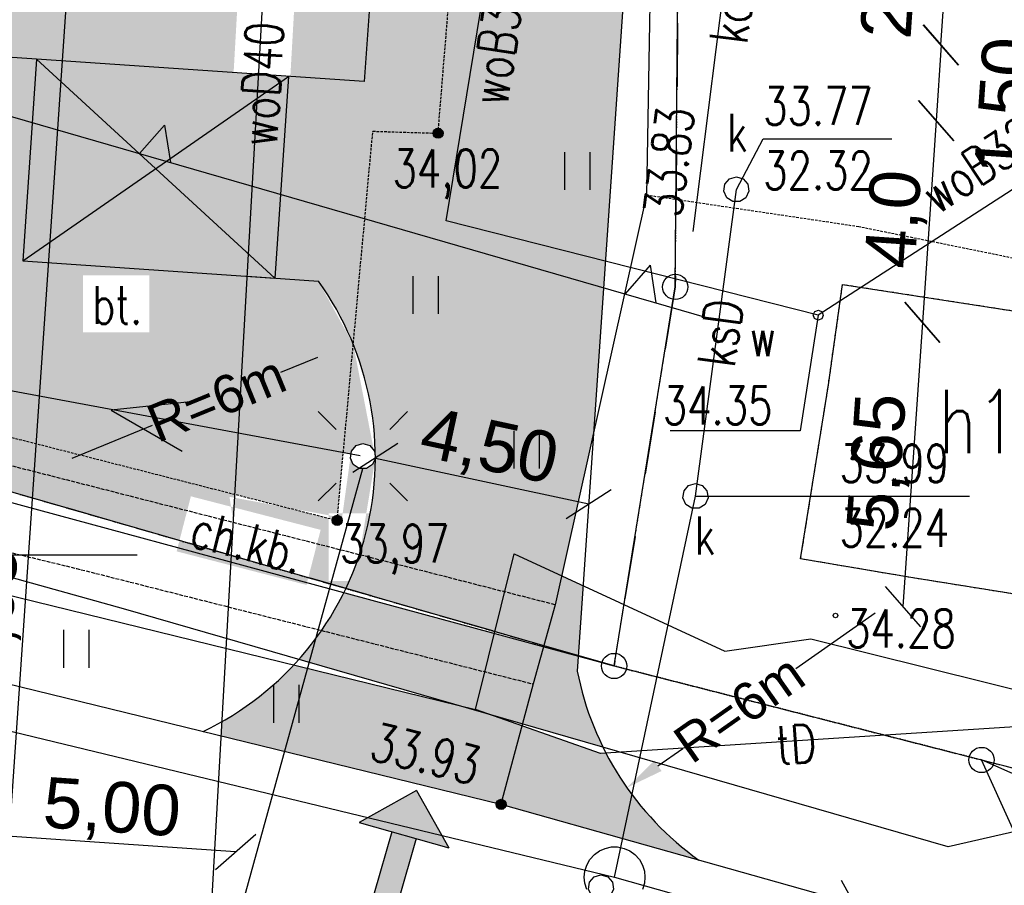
# Model space of a CAD drawing. Header units: millimetres. Extents: x 6197 to 108098, y 4257 to 29730.
# Tile 106 of 148: x 27859 to 28249, y 26818 to 27161. Entities that reach past the tile are written whole.
import ezdxf
from ezdxf.enums import TextEntityAlignment as Align

# ---------------------------------------------------------------- set-up
doc = ezdxf.new("R2010")
doc.units = ezdxf.units.MM
for name, pattern in [('2', [1, 0.5, -0.5]), ('423', [2, 1.5, -0.5]), ('424', [1.5, 1, -0.5]), ('901', [0])]:
    doc.linetypes.add(name, pattern=pattern)
for name, color, linetype in [('202-punkt_graniczny', 7, 'Continuous'), ('218-kontur_uzytku_gruntowego', 7, 'Continuous'), ('219-dzialka_ewidencyjna', 7, 'Continuous'), ('312-budynek_ewidencyjny', 7, 'Continuous'), ('312-oznaczenie_budynku_ewidency', 7, 'Continuous'), ('chodnik', 7, 'Continuous'), ('chodnik-Atr17', 7, 'Continuous'), ('inne', 7, 'Continuous'), ('komora_podziemna', 7, 'Continuous'), ('kraweznik', 7, 'Continuous'), ('latarnia', 7, 'Continuous'), ('obszar_utwardzony', 7, 'Continuous'), ('obszar_utwardzony-Atr17', 7, 'Continuous'), ('ogrodzenie_trwale', 7, 'Continuous'), ('opisy', 7, 'Continuous'), ('pikieta_sztuczna', 7, 'Continuous'), ('pikieta_sztuczna-Atr2', 7, 'Continuous'), ('przewod_elektroenergetyczny_nis', 7, 'Continuous'), ('przewod_elektroenergetyczny_pod', 7, 'Continuous'), ('przewod_kanalizacyjny', 7, 'Continuous'), ('przewod_kanalizacyjny-Atr1', 7, 'Continuous'), ('przewod_telekomunikacyjny_podzi', 7, 'Continuous'), ('przewod_wodociagowy', 7, 'Continuous'), ('przewod_wodociagowy-Atr1', 7, 'Continuous'), ('rzedna-Atr2', 7, 'Continuous'), ('rzedna-Atr3', 7, 'Continuous'), ('trawnik', 7, 'Continuous'), ('wlaz_do_komory_lub_kanalu_-_okr', 7, 'Continuous'), ('zasuwa_lub_zawor-Atr17', 7, 'Continuous')]:
    doc.layers.add(name, color=color, linetype=linetype)
doc.styles.get("Standard").update_dxf_attribs({"font": 'arial.ttf'})
doc.styles.add('STYL_ARIAL', font='simplex', dxfattribs={"width": 0.75, "oblique": 0.1})
doc.dimstyles.new('ISO-25', dxfattribs={"dimtxt": 2.5, "dimasz": 2.5, "dimexe": 1.25, "dimexo": 0.625, "dimtad": 1, "dimtxsty": 'Standard', "dimcen": 2.5, "dimadec": 0, "dimazin": 0, "dimtfac": 1, "dimtmove": 0, "dimatfit": 3, "dimfxl": 1, "dimarcsym": 0})

# ---------------------------------------------------------------- blocks, each defined once
blk = doc.blocks.new('202')
at = {"color": 0}
blk.add_circle((0, 0), 0.25, dxfattribs=at)
blk = doc.blocks.new('US22')
at = {"color": 7}
blk.add_polyline3d([(0, 0.25, 0), (0.1352, 0.2103, 0), (0.2274, 0.1039, 0), (0.2475, -0.0356, 0), (0.1889, -0.1637, 0), (0.0704, -0.2399, 0), (-0.0704, -0.2399, 0), (-0.1889, -0.1637, 0), (-0.2475, -0.0356, 0), (-0.2274, 0.1039, 0), (-0.1352, 0.2103, 0), (0, 0.25, 0)], dxfattribs=at)
blk = doc.blocks.new('SM01')
at = {"color": 7}
for points in [[(-0.53, 0.531, 0), (-0.883, 0.884, 0)], [(0.531, 0.531, 0), (0.884, 0.884, 0)], [(0, 0.25, 0), (0.1352, 0.2103, 0), (0.2274, 0.1039, 0), (0.2475, -0.0356, 0), (0.1889, -0.1637, 0), (0.0704, -0.2399, 0), (-0.0704, -0.2399, 0), (-0.1889, -0.1637, 0), (-0.2475, -0.0356, 0), (-0.2274, 0.1039, 0), (-0.1352, 0.2103, 0), (0, 0.25, 0)], [(-0.53, -0.53, 0), (-0.883, -0.883, 0)], [(0.531, -0.53, 0), (0.884, -0.883, 0)]]:
    blk.add_polyline3d(points, dxfattribs=at)
blk = doc.blocks.new('PW01')
at = {"color": 7}
blk.add_polyline3d([(0.045, 0, 0), (0.0318, -0.0318, 0), (0, -0.045, 0), (-0.0318, -0.0318, 0), (-0.045, 0, 0), (-0.0318, 0.0318, 0), (0, 0.045, 0), (0.0318, 0.0318, 0), (0.045, 0, 0)], dxfattribs=at)
blk = doc.blocks.new('801')
at = {"color": 0}
for radius in [0.1, 0.09, 0.08, 0.07, 0.06, 0.05, 0.04, 0.03, 0.02, 0.01]:
    blk.add_circle((0, 0), radius, dxfattribs=at)
blk = doc.blocks.new('TU04')
at = {"color": 7}
for points in [[(0, 0, 0), (0, 0.75, 0)], [(0.5, 0, 0), (0.5, 0.75, 0)]]:
    blk.add_polyline3d(points, dxfattribs=at)
blk = doc.blocks.new('_Oblique')
at = {"color": 0, "linetype": 'ByBlock', "lineweight": -2}
blk.add_line((-0.5, -0.5), (0.5, 0.5), dxfattribs=at)
blk = doc.blocks.new('*D1871')
at = {"color": 0, "lineweight": -2, "transparency": 16777216}
blk.add_line((27944.49, 26831.49), (27844.73, 26838.3), dxfattribs=at)
at = {"layer": 'Defpoints', "color": 0, "transparency": 16777216}
for p in [(27860.24, 27065.33), (27960.01, 27058.52), (27844.73, 26838.3)]:
    blk.add_point(p, dxfattribs=at)
at = {"color": 0, "lineweight": -2, "transparency": 16777216, "xscale": 15, "yscale": 15, "zscale": 15}
for p, rotation in [((27844.73, 26838.3), 176.0915591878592), ((27944.49, 26831.49), 356.0915591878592)]:
    blk.add_blockref('_Oblique', p, dxfattribs=dict(at, rotation=rotation))
at = {"color": 0, "transparency": 16777216, "insert": (27895.47, 26847.51), "char_height": 20, "attachment_point": 5, "rotation": 356.0916}
blk.add_mtext('5,00', dxfattribs=at)
blk = doc.blocks.new('*D1876')
at = {"color": 0, "lineweight": -2, "transparency": 16777216}
blk.add_line((27938.59, 26745.1), (27787.34, 26755.44), dxfattribs=at)
at = {"layer": 'Defpoints', "color": 0, "transparency": 16777216}
for p in [(27819.12, 27220.49), (27970.37, 27210.16), (27787.34, 26755.44)]:
    blk.add_point(p, dxfattribs=at)
at = {"color": 0, "lineweight": -2, "transparency": 16777216, "xscale": 15, "yscale": 15, "zscale": 15}
for p, rotation in [((27787.34, 26755.44), 176.0915266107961), ((27938.59, 26745.1), 356.0915266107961)]:
    blk.add_blockref('_Oblique', p, dxfattribs=dict(at, rotation=rotation))
at = {"color": 0, "transparency": 16777216, "insert": (27863.83, 26762.88), "char_height": 20, "attachment_point": 5, "rotation": 356.0915}
blk.add_mtext('7,17', dxfattribs=at)
blk = doc.blocks.new('*D1856')
at = {"color": 0, "lineweight": -2, "transparency": 16777216}
for p, q in [((27976.93, 27027.12), (27962.23, 27021.1)), ((27879.77, 26987.3), (27911.59, 27000.34))]:
    blk.add_line(p, q, dxfattribs=at)
at = {"color": 0, "transparency": 16777216}
blk.add_solid([(27975.98, 27029.43), (27977.87, 27024.81), (27990.81, 27032.81)], dxfattribs=at)
at = {"layer": 'Defpoints', "color": 0, "transparency": 16777216}
for p in [(27990.81, 27032.81), (27879.77, 26987.3)]:
    blk.add_point(p, dxfattribs=at)
at = {"color": 0, "transparency": 16777216, "insert": (27936.91, 27010.72), "char_height": 15, "attachment_point": 5, "rotation": 22.2834}
blk.add_mtext('R=6m', dxfattribs=at)
blk = doc.blocks.new('*D1857')
at = {"color": 0, "lineweight": -2, "transparency": 16777216}
for p, q in [((28197.48, 26925.88), (28166.16, 26903.87)), ((28111.58, 26865.5), (28121.38, 26872.39))]:
    blk.add_line(p, q, dxfattribs=at)
at = {"color": 0, "transparency": 16777216}
blk.add_solid([(28110.14, 26867.55), (28113.02, 26863.46), (28099.31, 26856.88)], dxfattribs=at)
at = {"layer": 'Defpoints', "color": 0, "transparency": 16777216}
for p in [(28197.48, 26925.88), (28099.31, 26856.88)]:
    blk.add_point(p, dxfattribs=at)
at = {"color": 0, "transparency": 16777216, "insert": (28143.77, 26888.13), "char_height": 15, "attachment_point": 5, "rotation": 35.104}
blk.add_mtext('R=6m', dxfattribs=at)
blk = doc.blocks.new('*D1877')
at = {"color": 0, "lineweight": -2, "transparency": 16777216}
blk.add_line((27999.77, 26987.3), (28084.21, 26969.15), dxfattribs=at)
at = {"layer": 'Defpoints', "color": 0, "transparency": 16777216}
for p in [(27999.77, 26987.3), (28084.21, 26969.15), (28084.21, 26969.15)]:
    blk.add_point(p, dxfattribs=at)
at = {"color": 0, "lineweight": -2, "transparency": 16777216, "xscale": 15, "yscale": 15, "zscale": 15}
for p, rotation in [((27999.77, 26987.3), 167.8661323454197), ((28084.21, 26969.15), 347.8661323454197)]:
    blk.add_blockref('_Oblique', p, dxfattribs=dict(at, rotation=rotation))
at = {"color": 0, "transparency": 16777216, "insert": (28044.65, 26990.59), "char_height": 20, "attachment_point": 5, "rotation": 347.8661}
blk.add_mtext('4,50', dxfattribs=at)
blk = doc.blocks.new('*D1891')
at = {"color": 0, "lineweight": -2, "transparency": 16777216}
blk.add_line((28226.27, 27192.6), (28223.42, 27150.77), dxfattribs=at)
at = {"layer": 'Defpoints', "color": 0, "transparency": 16777216}
for p in [(27970.36, 27210.09), (27967.5, 27168.26), (28223.42, 27150.77)]:
    blk.add_point(p, dxfattribs=at)
at = {"color": 0, "lineweight": -2, "transparency": 16777216, "xscale": 15, "yscale": 15, "zscale": 15}
for p, rotation in [((28226.27, 27192.6), 86.09088705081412), ((28223.42, 27150.77), 266.0908870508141)]:
    blk.add_blockref('_Oblique', p, dxfattribs=dict(at, rotation=rotation))
at = {"color": 0, "transparency": 16777216, "insert": (28205.24, 27180.41), "char_height": 20, "attachment_point": 5, "rotation": 86.0909}
blk.add_mtext('2,10', dxfattribs=at)
blk = doc.blocks.new('*D1892')
at = {"color": 0, "lineweight": -2, "transparency": 16777216}
blk.add_line((28223.71, 27150.76), (28221.66, 27120.83), dxfattribs=at)
at = {"layer": 'Defpoints', "color": 0, "transparency": 16777216}
for p in [(27967.5, 27168.26), (27965.46, 27138.33), (28221.66, 27120.83)]:
    blk.add_point(p, dxfattribs=at)
at = {"color": 0, "lineweight": -2, "transparency": 16777216, "xscale": 15, "yscale": 15, "zscale": 15}
for p, rotation in [((28223.71, 27150.76), 86.09155918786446), ((28221.66, 27120.83), 266.0915591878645)]:
    blk.add_blockref('_Oblique', p, dxfattribs=dict(at, rotation=rotation))
at = {"color": 0, "transparency": 16777216, "insert": (28250.27, 27126.51), "char_height": 20, "attachment_point": 5, "rotation": 86.0916}
blk.add_mtext('1,50', dxfattribs=at)
blk = doc.blocks.new('*D1893')
at = {"color": 0, "lineweight": -2, "transparency": 16777216}
blk.add_line((28221.66, 27120.83), (28216.21, 27041.01), dxfattribs=at)
at = {"layer": 'Defpoints', "color": 0, "transparency": 16777216}
for p in [(27965.46, 27138.33), (27960.01, 27058.52), (28216.21, 27041.01)]:
    blk.add_point(p, dxfattribs=at)
at = {"color": 0, "lineweight": -2, "transparency": 16777216, "xscale": 15, "yscale": 15, "zscale": 15}
for p, rotation in [((28221.66, 27120.83), 86.09194854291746), ((28216.21, 27041.01), 266.0919485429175)]:
    blk.add_blockref('_Oblique', p, dxfattribs=dict(at, rotation=rotation))
at = {"color": 0, "transparency": 16777216, "insert": (28206.32, 27081.78), "char_height": 20, "attachment_point": 5, "rotation": 86.0919}
blk.add_mtext('4,0', dxfattribs=at)
blk = doc.blocks.new('*D1863')
at = {"color": 0, "lineweight": -2, "transparency": 16777216}
blk.add_line((28216.21, 27041.01), (28208.53, 26928.52), dxfattribs=at)
at = {"layer": 'Defpoints', "color": 0, "transparency": 16777216}
for p in [(27960.01, 27058.52), (27952.32, 26946.02), (28208.53, 26928.52)]:
    blk.add_point(p, dxfattribs=at)
at = {"color": 0, "lineweight": -2, "transparency": 16777216, "xscale": 15, "yscale": 15, "zscale": 15}
for p, rotation in [((28216.21, 27041.01), 86.09194854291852), ((28208.53, 26928.52), 266.0919485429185)]:
    blk.add_blockref('_Oblique', p, dxfattribs=dict(at, rotation=rotation))
at = {"color": 0, "transparency": 16777216, "insert": (28199.75, 26985.63), "char_height": 20, "attachment_point": 5, "rotation": 86.0919}
blk.add_mtext('5,65', dxfattribs=at)
blk = doc.blocks.new('*D1896')
at = {"color": 0, "lineweight": -2, "transparency": 16777216}
blk.add_line((28155.78, 26691.66), (28189.36, 26810.86), dxfattribs=at)
at = {"layer": 'Defpoints', "color": 0, "transparency": 16777216}
for p in [(28189.36, 26810.86), (28189.36, 26810.86), (28155.78, 26691.66)]:
    blk.add_point(p, dxfattribs=at)
at = {"color": 0, "lineweight": -2, "transparency": 16777216, "xscale": 15, "yscale": 15, "zscale": 15}
for p, rotation in [((28189.36, 26810.86), 74.2667390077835), ((28155.78, 26691.66), 254.2667390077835)]:
    blk.add_blockref('_Oblique', p, dxfattribs=dict(at, rotation=rotation))
at = {"color": 0, "transparency": 16777216, "insert": (28185.99, 26748.14), "char_height": 20, "attachment_point": 5, "rotation": 74.2667}
blk.add_mtext('6,0', dxfattribs=at)
blk = doc.blocks.new('*D1909')
at = {"color": 0, "lineweight": -2, "transparency": 16777216}
blk.add_line((27839.88, 26616.5), (27880.85, 27216.27), dxfattribs=at)
at = {"layer": 'Defpoints', "color": 0, "transparency": 16777216}
for p in [(27880.85, 27216.27), (27880.85, 27216.27), (27839.88, 26616.5)]:
    blk.add_point(p, dxfattribs=at)
at = {"color": 0, "lineweight": -2, "transparency": 16777216, "xscale": 15, "yscale": 15, "zscale": 15}
for p, rotation in [((27880.85, 27216.27), 86.09151668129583), ((27839.88, 26616.5), 266.0915166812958)]:
    blk.add_blockref('_Oblique', p, dxfattribs=dict(at, rotation=rotation))
at = {"color": 0, "transparency": 16777216, "insert": (27847.75, 26917.25), "char_height": 20, "attachment_point": 5, "rotation": 86.0915}
blk.add_mtext('30,05', dxfattribs=at)

msp = doc.modelspace()

# ---------------------------------------------------------------- hatches: boundary and pattern name
at = {"transparency": 33554585}
h = msp.add_hatch(color=1, dxfattribs=at)
h.set_gradient(color1=(199, 200, 202), color2=(199, 200, 202))
h.paths.add_polyline_path([(27429.506, 27174.947), (27447.17, 27173.741), (27453.682, 27192.222), (27453.864, 27191.634), (27454.245, 27203.327), (27431.551, 27204.878), (27434.227, 27244.04), (27416.083, 27249.228), (27380.621, 27251.651), (27371.434, 27117.187), (27424.58, 27102.853)])
h.paths.add_polyline_path([(27388.172, 27198.518), (27407.465, 27216.019), (27424.966, 27196.727)], flags=16)
h.paths.add_polyline_path([(27582.995, 27194.531), (27454.245, 27203.327), (27453.864, 27191.634), (27459.668, 27172.887), (27575.026, 27165.005)])
h.paths.add_polyline_path([(27677.255, 27173.991), (27613.323, 27192.459), (27582.995, 27194.531), (27575.026, 27165.005), (27667.525, 27158.686)])
edge = h.paths.add_edge_path(flags=0)
edge.add_arc((27589.988, 27191.042), 0.2, 0, 360)
edge = h.paths.add_edge_path(flags=0)
edge.add_arc((27589.988, 27191.042), 0.6, 0, 360)
edge = h.paths.add_edge_path(flags=0)
edge.add_arc((27589.988, 27191.042), 1, 0, 360)
edge = h.paths.add_edge_path(flags=16)
edge.add_arc((27589.988, 27191.042), 1.4, 0, 360)
edge = h.paths.add_edge_path(flags=16)
edge.add_arc((27589.988, 27191.042), 1.8, 0, 360)
h.paths.add_polyline_path([(27685.846, 27187.504), (27628.831, 27191.4), (27630.478, 27187.503), (27677.255, 27173.991)])
h.paths.add_polyline_path([(27677.255, 27173.991), (27667.525, 27158.686), (27742.378, 27153.572), (27734.626, 27040.116), (27744.773, 27034.482), (27787.82, 27026.47), (27795.564, 27139.814)])
h.paths.add_polyline_path([(27816.255, 27178.595), (27816.255, 27178.594), (27726.464, 27184.729), (27685.846, 27187.504), (27677.255, 27173.991), (27714.36, 27163.272), (27720.421, 27161.521), (27726.549, 27159.751), (27795.564, 27139.814), (27796.252, 27149.891), (27953.619, 27139.139), (27955.319, 27169.093)])
h.paths.add_polyline_path([(28020.941, 27510.208), (27991.25, 27515.834), (27970.366, 27210.156), (27967.503, 27168.261), (27955.319, 27169.093), (27953.619, 27139.139), (27995.394, 27136.285)])
h.paths.add_polyline_path([(28022.97, 27539.916), (28018.519, 27555.54), (28011.851, 27554.691), (27992.851, 27539.832), (27992.481, 27534.402), (27992.519, 27534.4), (27991.283, 27516.311), (27991.25, 27515.834), (28020.941, 27510.208)])
h.paths.add_polyline_path([(28026.815, 27596.189), (28006.539, 27597.586), (28015.211, 27567.148), (28016.234, 27568.26), (28020.578, 27570.61), (28025.119, 27571.367)])
h.paths.add_polyline_path([(28006.539, 27597.586), (27949.063, 27601.544), (27930.747, 27572.734), (27994.795, 27568.323), (27994.324, 27561.422), (28004.048, 27561.422), (28010.883, 27559.825), (28010.906, 27560.104), (28012.89, 27564.626), (28015.211, 27567.148)])
h.paths.add_polyline_path([(27949.063, 27601.544), (27889.172, 27605.669), (27893.731, 27673.82), (27864.085, 27678.046), (27854.845, 27543.881), (27881.459, 27542.048), (27884.774, 27541.82), (27887.11, 27575.739), (27930.747, 27572.734)])
h.paths.add_polyline_path([(27895.979, 27596.431), (27876.392, 27579.26), (27859.222, 27598.847)], flags=16)
h.paths.add_polyline_path([(27894.634, 27684.987), (27793.988, 27696.682), (27773.088, 27700.822), (27774.758, 27695.65), (27894.668, 27685.479)])
h.paths.add_polyline_path([(27886.709, 27705.252), (27794.602, 27717.749), (27793.988, 27696.682), (27894.634, 27684.987), (27894.664, 27685.42)])
h.paths.add_polyline_path([(27980.491, 27692.528), (27886.709, 27705.252), (27894.63, 27685.505), (27894.668, 27685.479), (27978.704, 27679.361)])
h.paths.add_polyline_path([(27673.786, 27703.866), (27688.975, 27701.805), (27669.524, 27734.719), (27474.079, 27761.236), (27473.277, 27734.549), (27498.872, 27728.749), (27643.992, 27707.908), (27643.182, 27696.048), (27672.793, 27689.338)])
edge = h.paths.add_edge_path()
edge.add_arc((27667.128, 27670.642), 2, 175.49826, 265.26124, ccw=False)
edge.add_line((27665.134, 27670.799), (27641.583, 27672.653))
edge.add_line((27641.583, 27672.653), (27638.313, 27624.776))
edge.add_line((27638.313, 27624.776), (27666.769, 27632.358))
edge.add_line((27666.769, 27632.358), (27663.968, 27632.522))
edge.add_line((27663.968, 27632.522), (27666.963, 27668.649))
h.paths.add_polyline_path([(27668.892, 27632.234), (27666.769, 27632.358), (27638.313, 27624.776), (27636.635, 27600.212), (27666.565, 27598.167)])
h.paths.add_polyline_path([(27794.602, 27717.749), (27669.524, 27734.719), (27688.975, 27701.805), (27893.878, 27674.004), (27894.634, 27684.987), (27793.988, 27696.682)])
edge = h.paths.add_edge_path(flags=0)
edge.add_arc((27773.088, 27700.822), 0.2, 0, 360)
edge = h.paths.add_edge_path(flags=0)
edge.add_arc((27773.088, 27700.822), 0.6, 0, 360)
edge = h.paths.add_edge_path(flags=0)
edge.add_arc((27773.088, 27700.822), 1, 0, 360)
edge = h.paths.add_edge_path(flags=16)
edge.add_arc((27773.088, 27700.822), 1.4, 0, 360)
edge = h.paths.add_edge_path(flags=16)
edge.add_arc((27773.088, 27700.822), 1.8, 0, 360)
h.paths.add_polyline_path([(27474.079, 27761.236), (27388.93, 27772.789), (27388.298, 27757.116), (27422.648, 27746.022), (27473.277, 27734.549)])
h.paths.add_polyline_path([(27376.533, 27746.318), (27387.797, 27744.701), (27388.298, 27757.116), (27345.275, 27771.012), (27342.587, 27751.194), (27346.756, 27750.595), (27344.667, 27720.018), (27346.548, 27695.882), (27372.946, 27693.803)])
h.paths.add_polyline_path([(27372.946, 27693.803), (27346.548, 27695.882), (27343.03, 27696.065), (27341.29, 27670.599), (27371.226, 27668.631)])
h.paths.add_polyline_path([(27293.848, 27787.622), (27294.248, 27791.622), (27292.585, 27791.745), (27288.143, 27759.012), (27342.233, 27751.244), (27340.574, 27772.53)])
h.paths.add_polyline_path([(27326.987, 27822.168), (27298.132, 27826.083), (27294.291, 27792.008), (27322.576, 27789.656)])
h.paths.add_polyline_path([(27370.995, 27665.249), (27353.152, 27649.607), (27340.817, 27663.678), (27337.876, 27620.624), (27367.806, 27618.579)])
h.paths.add_polyline_path([(27388.298, 27757.116), (27387.797, 27744.701), (27473.213, 27732.434), (27473.277, 27734.549), (27422.648, 27746.022)])
h.paths.add_polyline_path([(27388.93, 27772.789), (27346.301, 27778.573), (27345.275, 27771.012), (27388.298, 27757.116)])
h.paths.add_polyline_path([(27411.486, 27101.518), (27465.95, 27101.518), (27465.95, 27128.304), (27411.486, 27128.304)])
h.paths.add_polyline_path([(27584.15, 27147.966), (27590.013, 27169.689), (27568.29, 27175.551), (27562.427, 27153.829)])
h.paths.add_polyline_path([(27594.864, 27180.3), (27648.256, 27180.3), (27648.256, 27207.086), (27594.864, 27207.086)])
h.paths.add_polyline_path([(27777.804, 27018.616), (27828.512, 27005.017), (27834.34, 27026.75), (27783.632, 27040.349)])
h.paths.add_polyline_path([(27718.256, 27033.682), (27768.964, 27020.083), (27774.792, 27041.816), (27724.084, 27055.415)])
h.paths.add_polyline_path([(27768.985, 27118.755), (27864.223, 27118.755), (27864.223, 27164.469), (27768.985, 27164.469)])
h.paths.add_polyline_path([(27985.038, 27307.914), (28011.288, 27307.914), (28011.288, 27330.414), (27985.038, 27330.414)], flags=16)
h.paths.add_polyline_path([(27964.315, 27106.37), (27967.655, 27165.204), (27945.191, 27166.479), (27941.851, 27107.645)])
h.paths.add_polyline_path([(27950.838, 27563.666), (28002.802, 27563.666), (28002.802, 27586.166), (27950.838, 27586.166)], flags=17)
h.paths.add_polyline_path([(27871.854, 27602.772), (27898.006, 27600.499), (27899.953, 27622.915), (27873.802, 27625.187)], flags=16)
h.paths.add_polyline_path([(27878.922, 27536.892), (27931.534, 27543.589), (27928.693, 27565.909), (27876.081, 27559.212)])
h.paths.add_polyline_path([(27633.045, 27773.571), (27663.025, 27722.838), (27682.396, 27734.285), (27652.415, 27785.018)])
h.paths.add_polyline_path([(27538.628, 27706.859), (27596.099, 27693.834), (27601.072, 27715.778), (27543.601, 27728.802)], flags=17)
h.paths.add_polyline_path([(27605.7, 27648.356), (27659.628, 27648.356), (27659.628, 27675.142), (27605.7, 27675.142)])
h.paths.add_polyline_path([(27659.055, 27632.116), (27707.208, 27644.899), (27701.435, 27666.646), (27653.282, 27653.863)])
h.paths.add_polyline_path([(27654.938, 27602.066), (27707.438, 27602.066), (27707.438, 27624.566), (27654.938, 27624.566)])
h.paths.add_polyline_path([(27729.182, 27700.91), (27781.503, 27700.91), (27780.414, 27719.673), (27729.182, 27727.696)], flags=16)
h.paths.add_polyline_path([(27693.084, 27700.31), (27718.435, 27657.421), (27737.804, 27668.87), (27712.453, 27711.759)])
h.paths.add_polyline_path([(27291.362, 27745.554), (27330.29, 27745.554), (27330.29, 27775.554), (27291.362, 27775.554)])
h.paths.add_polyline_path([(27277.654, 27793.278), (27320.868, 27793.278), (27320.868, 27820.064), (27277.654, 27820.064)])
h.paths.add_polyline_path([(27341.216, 27648.076), (27367.368, 27645.803), (27369.315, 27668.219), (27343.164, 27670.491)])
h = msp.add_hatch(color=1, dxfattribs=at)
h.set_gradient(color1=(248, 246, 176), color2=(248, 246, 176))
h.paths.add_polyline_path([(28122.182, 27524.962), (28024.865, 27531.61), (28022.97, 27539.916), (27995.394, 27136.285), (27965.459, 27138.33), (27960.006, 27058.517), (27977.209, 27057.341, -0.2415328), (27993.495, 26949.013), (28050.927, 26934.341), (28054.648, 26949.422), (28073.447, 26940.721), (28086.161, 26997.738)])
h.paths.add_polyline_path([(28024.788, 27115.842, -1), (28024.388, 27115.842, -1)], flags=0)
h.paths.add_polyline_path([(28025.188, 27115.842, -1), (28023.988, 27115.842, -1)], flags=0)
h.paths.add_polyline_path([(28025.588, 27115.842, -1), (28023.588, 27115.842, -1)], flags=0)
h.paths.add_polyline_path([(28025.988, 27115.842, -1), (28023.188, 27115.842, -1)], flags=0)
h.paths.add_polyline_path([(28026.388, 27115.842, -1), (28022.788, 27115.842, -1)], flags=16)
h.paths.add_polyline_path([(28112.588, 27408.436, -1), (28113.988, 27408.436, -1)], flags=16)
h.paths.add_polyline_path([(28090.995, 26870.56), (28088.848, 26870.422), (28057.726, 26881.384), (28049.885, 26852.226, -0.4391826), (28051.433, 26849.72), (28097.688, 26836.689), (28101.368, 26854.034, -0.0407172)])
h.paths.add_polyline_path([(28057.726, 26881.384), (28046.226, 26885.434), (28029.506, 26890.26), (27967.526, 26905.459, -0.075959), (27939.08, 26882.987), (27938.759, 26877.321), (28047.566, 26850.742, -0.3988991), (28049.885, 26852.226)])
h.paths.add_polyline_path([(27978.482, 26919.073, -0.0304506), (27969.464, 26907.588), (28029.506, 26890.26), (28039.448, 26887.822), (28043.124, 26902.72)])
h.paths.add_polyline_path([(27987.282, 26934.006, -0.0361564), (27978.482, 26919.073), (28043.124, 26902.72), (28046.86, 26917.862)])
h.paths.add_polyline_path([(28050.927, 26934.341), (27993.495, 26949.013, -0.0299825), (27988.099, 26935.686), (28047.056, 26918.654)])
h.paths.add_polyline_path([(28070.888, 26929.242), (28050.927, 26934.341), (28047.056, 26918.654), (28066.388, 26913.07)])
h.paths.add_polyline_path([(28073.447, 26940.721), (28054.648, 26949.422), (28050.927, 26934.341), (28070.888, 26929.242)])
h.paths.add_polyline_path([(28081.995, 26936.765), (28073.447, 26940.721), (28070.888, 26929.242), (28066.388, 26913.07), (28080.106, 26909.107)])
h.paths.add_polyline_path([(28079.687, 26902.978), (28080.089, 26908.858), (28066.259, 26912.606), (28062.168, 26897.902), (28057.909, 26882.063), (28089.837, 26872.848, -0.06653)])
h.paths.add_polyline_path([(28066.259, 26912.606), (28046.86, 26917.862), (28043.124, 26902.72), (28062.168, 26897.902)])
h.paths.add_polyline_path([(28062.168, 26897.902), (28043.124, 26902.72), (28039.448, 26887.822), (28046.226, 26885.434), (28057.909, 26882.063)])
h.paths.add_polyline_path([(27985.038, 27307.914), (28011.288, 27307.914), (28011.288, 27330.414), (27985.038, 27330.414)], flags=25)
h.paths.add_polyline_path([(28061.466, 27214.064), (28099.858, 27214.064), (28099.858, 27240.85), (28061.466, 27240.85)], flags=24)
h.paths.add_polyline_path([(28002.13, 27087.106), (28056.058, 27087.106), (28056.058, 27113.892), (28002.13, 27113.892)], flags=24)
h.paths.add_polyline_path([(27981.296, 26938.626), (28035.224, 26938.626), (28035.224, 26965.412), (27981.296, 26965.412)], flags=25)
h.paths.add_polyline_path([(28093.674, 27309.309), (28144.778, 27297.284), (28149.932, 27319.186), (28098.827, 27331.211)], flags=9)
h.paths.add_polyline_path([(28039.875, 27348.327), (28042.438, 27289.454), (28064.916, 27290.433), (28062.354, 27349.305)], flags=24)
h.paths.add_polyline_path([(28054.563, 27121.917), (28063.238, 27180.203), (28040.983, 27183.515), (28032.309, 27125.229)], flags=24)
h.paths.add_polyline_path([(28088.785, 27286.562), (28143.018, 27273.801), (28148.171, 27295.702), (28093.938, 27308.464)], flags=9)
h.paths.add_polyline_path([(27992.411, 26865.925), (28043.401, 26853.421), (28048.759, 26875.274), (27997.77, 26887.777)], flags=24)
h = msp.add_hatch(color=1, dxfattribs=at)
h.set_gradient(color1=(88, 186, 72), color2=(88, 186, 72))
h.paths.add_polyline_path([(27865.691, 27145.147), (27796.252, 27149.891), (27787.82, 27026.47), (27945.558, 26997.113), (27949.085, 27059.263), (27860.238, 27065.333)])
h.paths.add_polyline_path([(27991.022, 27032.277), (27977.209, 27057.341), (27949.085, 27059.263), (27945.558, 26997.113), (27987.083, 26989.384)])
edge = h.paths.add_edge_path()
edge.add_line((27945.558, 26997.113), (27944.186, 26972.951))
edge.add_line((27944.186, 26972.951), (27982.69, 26963.136))
edge.add_arc((27984.628, 26962.642), 2, 84.75392, 165.69909, ccw=False)
edge.add_line((27984.811, 26964.633), (27987.083, 26989.384))
edge.add_line((27987.083, 26989.384), (27945.558, 26997.113))
h.paths.add_polyline_path([(27787.82, 27026.47), (27786.885, 27012.785), (27815.919, 27005.641), (27816.032, 27005.912), (27816.668, 27006.176), (27817.304, 27005.912), (27817.59, 27005.222), (27944.186, 26972.951), (27945.558, 26997.113)])
h.paths.add_polyline_path([(27943.552, 26961.772), (27944.186, 26972.951), (27855.448, 26995.571), (27855.448, 26984.281)])
h.paths.add_polyline_path([(27855.448, 26984.281), (27855.448, 26974.006), (27942.814, 26948.767), (27943.552, 26961.772)])
h.paths.add_polyline_path([(27817.55, 27005.232), (27817.304, 27004.64), (27816.441, 27004.282), (27814.108, 26994.842), (27855.448, 26984.281), (27855.448, 26995.571)], flags=17)
h.paths.add_polyline_path([(27814.108, 26994.842), (27811.935, 26986.575), (27855.448, 26974.006), (27855.448, 26984.281)], flags=17)
h.paths.add_polyline_path([(27993.495, 26949.013), (27999.768, 26987.304), (27998.596, 26984.742), (27996.226, 26983.218), (27993.41, 26983.218), (27991.04, 26984.742), (27989.868, 26987.304), (27986.585, 26963.675), (27942.055, 26971.962), (27943.552, 26961.772)])
edge = h.paths.add_edge_path(flags=0)
edge.add_arc((27984.628, 26962.642), 0.2, 0, 360)
edge = h.paths.add_edge_path(flags=0)
edge.add_arc((27984.628, 26962.642), 0.4, 0, 360)
edge = h.paths.add_edge_path(flags=0)
edge.add_arc((27984.628, 26962.642), 0.6, 0, 360)
edge = h.paths.add_edge_path(flags=0)
edge.add_arc((27984.628, 26962.642), 0.8, 0, 360)
edge = h.paths.add_edge_path(flags=0)
edge.add_arc((27984.628, 26962.642), 1, 0, 360)
edge = h.paths.add_edge_path(flags=0)
edge.add_arc((27984.628, 26962.642), 1.2, 0, 360)
edge = h.paths.add_edge_path(flags=0)
edge.add_arc((27984.628, 26962.642), 1.4, 0, 360)
edge = h.paths.add_edge_path(flags=0)
edge.add_arc((27984.628, 26962.642), 1.6, 0, 360)
edge = h.paths.add_edge_path(flags=0)
edge.add_arc((27984.628, 26962.642), 1.8, 0, 360)
edge = h.paths.add_edge_path(flags=16)
edge.add_arc((27984.628, 26962.642), 2, 0, 360)
h.paths.add_polyline_path([(27987.991, 26935.717), (27993.495, 26949.013), (27943.552, 26961.772), (27942.814, 26948.767)])
h.paths.add_polyline_path([(27884.016, 27037.116), (27910.266, 27037.116), (27910.266, 27059.616), (27884.016, 27059.616)], flags=16)
h.paths.add_polyline_path([(27777.804, 27018.616), (27828.512, 27005.017), (27834.34, 27026.75), (27783.632, 27040.349)])
h.paths.add_polyline_path([(27768.985, 27118.755), (27864.223, 27118.755), (27864.223, 27164.469), (27768.985, 27164.469)])
h.paths.add_polyline_path([(27804.8, 27092.672), (27831.228, 27092.672), (27831.228, 27122.672), (27804.8, 27122.672)], flags=16)
h.paths.add_polyline_path([(27921.138, 26950.376), (27972.487, 26937.106), (27978.116, 26958.89), (27926.768, 26972.161)])
h.paths.add_polyline_path([(27981.296, 26938.626), (28035.224, 26938.626), (28035.224, 26965.412), (27981.296, 26965.412)])
at = {"transparency": 33554483}
h = msp.add_hatch(color=6, dxfattribs=at)
h.set_gradient(color1=(34, 186, 247), color2=(34, 186, 247))
h.paths.add_polyline_path([(27912.848, 27101.832), (27865.691, 27145.147), (27860.238, 27065.333)], flags=17)
h.paths.add_polyline_path([(27953.086, 27129.747), (27953.619, 27139.139), (27865.691, 27145.147), (27912.848, 27101.832)], flags=16)
h.paths.add_polyline_path([(27865.691, 27145.147), (27860.238, 27065.333), (27965.459, 27138.33)])
h.paths.add_polyline_path([(27964.315, 27106.37), (27967.655, 27165.204), (27945.191, 27166.479), (27941.851, 27107.645)], flags=9)
at = {"transparency": 33554585}
h = msp.add_hatch(color=6, dxfattribs=at)
h.set_gradient(color1=(34, 186, 247), color2=(34, 186, 247))
h.paths.add_polyline_path([(27860.238, 27065.333), (27965.459, 27138.33), (27865.691, 27145.147)])
h.paths.add_polyline_path([(27965.459, 27138.33), (27860.238, 27065.333), (27949.085, 27059.263), (27960.006, 27058.517)])
h = msp.add_hatch(color=1, dxfattribs=at)
h.set_gradient(color1=(88, 186, 72), color2=(88, 186, 72))
h.paths.add_polyline_path([(27991.022, 27032.277), (27987.083, 26989.384), (27990.087, 26988.825), (27990.27, 26990.094), (27992.114, 26992.222), (27994.818, 26993.016), (27997.522, 26992.222), (27999.185, 26990.303)])
msp.add_hatch(color=242).paths.add_polyline_path([(28016.094, 26855.772), (27993.343, 26843.089), (28028.777, 26833.021)])
h = msp.add_hatch(color=1, dxfattribs=at)
h.set_gradient(color1=(248, 246, 176), color2=(248, 246, 176))
h.paths.add_polyline_path([(28101.368, 26854.034), (28097.688, 26836.689), (28127.756, 26828.219, -0.0773678)])
at = {"transparency": 33554687}
h = msp.add_hatch(color=1, dxfattribs=at)
h.set_gradient(color1=(204, 0, 51), color2=(204, 0, 51))
h.paths.add_polyline_path([(28015.87, 26836.689), (28006.251, 26839.422), (28003.698, 26830.437), (28013.306, 26827.664)])
h.paths.add_polyline_path([(28013.003, 26826.597), (28013.306, 26827.664), (28003.698, 26830.437), (28003.284, 26828.981)])
h.paths.add_polyline_path([(28003.284, 26828.981), (27999.345, 26815.117), (28008.964, 26812.384), (28013.003, 26826.597)])

# ---------------------------------------------------------------- linework, layer by layer
at = {"color": 1, "linetype": '2', "lineweight": 30, "ltscale": 50}
for p, q in [((28125.047, 27809.381), (28118.448, 27055.022)), ((28094.248, 26905.022), (27362.448, 27116.422)), ((28118.448, 27055.022), (28094.248, 26905.022))]:
    msp.add_line(p, q, dxfattribs=at)
for p, q in [((28026.815, 27596.189), (27995.394, 27136.285)), ((28122.615, 27531.297), (28079.687, 26902.978)), ((27488.021, 27228.656), (28131.707, 27042.71)), ((27995.394, 27136.285), (27796.252, 27149.891)), ((27865.691, 27145.147), (27860.238, 27065.333)), ((27865.691, 27145.147), (27960.006, 27058.517)), ((27860.238, 27065.333), (27965.459, 27138.33)), ((27965.459, 27138.33), (27960.006, 27058.517)), ((27916.322, 27119.08), (27906.503, 27107.766)), ((27916.322, 27119.08), (27918.675, 27104.285)), ((27860.238, 27065.333), (27960.006, 27058.517)), ((28108.466, 27063.574), (28098.646, 27052.26)), ((28108.466, 27063.574), (28110.819, 27048.779)), ((27949.085, 27059.263), (27977.209, 27057.341))]:
    msp.add_line(p, q)
at = {"color": 1}
msp.add_line((27803.293, 26290.389), (27994.818, 26983.218), dxfattribs=at)
at = {"lineweight": 30}
for p, q in [((28006.251, 26839.422), (27999.345, 26815.117)), ((28015.87, 26836.689), (28008.964, 26812.384))]:
    msp.add_line(p, q, dxfattribs=at)
for centre, start, end in [((27879.768, 26987.304), 295.58663, 35.70732), ((28197.48, 26925.884), 191.00431, 234.47671)]:
    msp.add_arc(centre, 120, start, end)
at = {"layer": '218-kontur_uzytku_gruntowego', "color": 3, "linetype": '2'}
for points in [[(28118.448, 27055.022, 0), (28125.048, 27809.422, 0)], [(27362.448, 27116.422, 0), (28094.248, 26905.022, 0)], [(28094.248, 26905.022, 0), (28118.448, 27055.022, 0)], [(28094.248, 26905.022, 0), (28239.648, 26867.822, 0)], [(28239.648, 26867.822, 0), (28094.248, 26905.022, 0)], [(28239.648, 26867.822, 0), (28629.248, 26768.422, 0)]]:
    msp.add_polyline3d(points, dxfattribs=at)
at = {"layer": '219-dzialka_ewidencyjna', "color": 7}
for points in [[(28118.448, 27055.022, 0), (28125.048, 27809.422, 0)], [(27362.448, 27116.422, 0), (28094.248, 26905.022, 0)], [(27362.048, 27103.422, 0), (28094.248, 26905.022, 0)], [(28094.248, 26905.022, 0), (28118.448, 27055.022, 0)], [(28094.248, 26905.022, 0), (28239.648, 26867.822, 0)], [(28730.248, 26651.022, 0), (28239.648, 26867.822, 0)], [(28239.648, 26867.822, 0), (28629.248, 26768.422, 0)], [(28379.248, 26560.222, 0), (28239.648, 26867.822, 0)]]:
    msp.add_polyline3d(points, dxfattribs=at)
at = {"layer": '312-budynek_ewidencyjny', "color": 7}
for points in [[(28179.048, 27016.222, 0), (28184.648, 27056.022, 0)], [(28184.648, 27056.022, 0), (28333.248, 27033.022, 0)], [(28168.048, 26947.422, 0), (28179.048, 27016.222, 0)], [(28211.648, 26940.022, 0), (28168.048, 26947.422, 0)], [(28316.248, 26923.222, 0), (28211.648, 26940.022, 0)]]:
    msp.add_polyline3d(points, dxfattribs=at)
at = {"layer": 'chodnik', "color": 7, "linetype": '423'}
for points in [[(28070.888, 26929.242, 0), (27814.108, 26994.842, 0)], [(27805.528, 26962.002, 0), (27881.448, 26943.622, 0)], [(27881.448, 26943.622, 0), (28062.168, 26897.902, 0)]]:
    msp.add_polyline3d(points, dxfattribs=at)
at = {"layer": 'inne', "lineweight": 30}
for p, q in [((28016.094, 26855.772), (27993.343, 26843.089)), ((28016.094, 26855.772), (28028.777, 26833.021)), ((27993.343, 26843.089), (28028.777, 26833.021))]:
    msp.add_line(p, q, dxfattribs=at)
at = {"layer": 'komora_podziemna', "color": 34}
for points in [[(28083.448, 26816.622, 0), (28082.648, 26819.022, 0), (28082.448, 26821.422, 0), (28082.648, 26823.822, 0), (28083.448, 26826.222, 0), (28084.648, 26828.422, 0), (28086.448, 26830.422, 0), (28088.448, 26831.822, 0), (28090.648, 26832.822, 0), (28093.248, 26833.422, 0), (28095.648, 26833.422, 0), (28098.248, 26832.822, 0), (28100.448, 26831.822, 0), (28102.448, 26830.422, 0), (28104.248, 26828.422, 0), (28105.448, 26826.222, 0), (28106.248, 26823.822, 0), (28106.448, 26821.422, 0)], [(28106.448, 26821.422, 0), (28106.248, 26819.022, 0), (28105.448, 26816.622, 0)]]:
    msp.add_polyline3d(points, dxfattribs=at)
at = {"layer": 'kraweznik', "color": 7}
for points in [[(28107.028, 27091.322, 0), (28070.888, 26929.242, 0), (28062.168, 26897.902, 0), (28049.368, 26850.302, 0)], [(27816.728, 27005.442, 0), (27814.108, 26994.842, 0), (27805.848, 26963.422, 0), (27799.988, 26933.402, 0), (27817.748, 26906.882, 0), (28049.368, 26850.302, 0), (28335.048, 26769.822, 0)]]:
    msp.add_polyline3d(points, dxfattribs=at)
at = {"layer": 'obszar_utwardzony', "color": 7, "linetype": '424'}
for points in [[(28168.048, 26947.422, 0), (28179.048, 27016.222, 0), (28184.648, 27056.022, 0), (28333.248, 27033.022, 0), (28360.248, 27198.822, 0), (28414.448, 27189.822, 0), (28424.648, 27245.022, 0), (28560.448, 27221.422, 0), (28551.248, 27165.022, 0), (28595.648, 27158.022, 0), (28549.848, 26884.822, 0), (28316.248, 26923.222, 0), (28211.648, 26940.022, 0), (28168.048, 26947.422, 0)], [(27816.728, 27005.442, 0), (27984.628, 26962.642, 0), (27998.768, 27116.642, 0), (28024.588, 27115.842, 0), (28032.268, 27209.782, 0)], [(28191.048, 27078.822, 0), (28107.028, 27091.322, 0)], [(28302.048, 27056.222, 0), (28191.048, 27078.822, 0)]]:
    msp.add_polyline3d(points, dxfattribs=at)
at = {"layer": 'ogrodzenie_trwale', "color": 7, "linetype": '901'}
msp.add_polyline3d([(28109.548, 27235.262, 0), (28107.028, 27091.322, 0)], dxfattribs=at)
at = {"layer": 'opisy', "color": 7}
msp.add_polyline3d([(27805.448, 26949.022, 0), (27905.448, 26949.022, 0)], dxfattribs=at)
at = {"layer": 'przewod_elektroenergetyczny_nis', "color": 1}
for points in [[(27993.716, 26988.15, 0), (27702.132, 27042.418, 0), (27730.654, 27048.228, 0)], [(27926.446, 27009.61, 0), (27895.25, 27006.302, 0), (27923.266, 26989.968, 0)]]:
    msp.add_polyline3d(points, dxfattribs=at)
at = {"layer": 'przewod_elektroenergetyczny_pod', "color": 1}
msp.add_polyline3d([(28940.248, 26445.422, 0), (28938.048, 26503.022, 0), (28971.448, 26702.022, 0), (28646.648, 26805.222, 0), (28406.648, 26874.622, 0), (28226.448, 26833.422, 0), (27900.048, 26927.622, 0), (27647.048, 26998.222, 0), (27435.848, 27059.022, 0), (27443.648, 27096.022, 0), (27451.448, 27092.622, 0)], dxfattribs=at)
at = {"layer": 'przewod_kanalizacyjny', "color": 34}
for points in [[(28152.648, 27293.222, 0), (28125.448, 27077.022, 0)], [(28094.448, 26821.422, 0), (28126.448, 26972.222, 0), (28142.648, 27093.622, 0)], [(27602.248, 26940.422, 0), (28094.448, 26821.422, 0), (28770.048, 26630.622, 0), (29046.786, 26553.732, 0)]]:
    msp.add_polyline3d(points, dxfattribs=at)
at = {"layer": 'przewod_telekomunikacyjny_podzi', "color": 30}
for points in [[(27704.248, 26970.022, 0), (28039.448, 26887.822, 0)], [(28039.448, 26887.822, 0), (28054.648, 26949.422, 0), (28138.048, 26910.822, 0), (28172.048, 26915.822, 0), (28311.048, 26881.222, 0), (28397.448, 26888.222, 0), (28696.848, 26807.022, 0), (28976.648, 26722.822, 0), (28952.834, 26600.75, 0)], [(29050.526, 26709.488, 0), (28982.448, 26736.422, 0), (28876.648, 26761.622, 0), (28732.648, 26788.222, 0), (28616.448, 26811.222, 0), (28310.848, 26878.422, 0), (28263.048, 26881.622, 0), (28088.848, 26870.422, 0), (28039.448, 26887.822, 0)]]:
    msp.add_polyline3d(points, dxfattribs=at)
at = {"layer": 'przewod_wodociagowy', "color": 5}
for points in [[(27930.648, 26734.422, 0), (27957.926, 27215.016, 0)], [(28175.048, 27043.822, 0), (28027.848, 27081.222, 0), (28048.248, 27206.022, 0)], [(28353.848, 27159.422, 0), (28175.048, 27043.822, 0)]]:
    msp.add_polyline3d(points, dxfattribs=at)
at = {"layer": 'rzedna-Atr2', "color": 7}
for points in [[(28142.648, 27093.622, 0), (28153.248, 27113.622, 0), (28204.088, 27113.622, 0)], [(28175.048, 27043.822, 0), (28167.848, 26998.022, 0), (28116.468, 26998.022, 0)], [(28126.448, 26972.222, 0), (28183.448, 26972.222, 0), (28234.828, 26972.222, 0)]]:
    msp.add_polyline3d(points, dxfattribs=at)
at = {"layer": 'zasuwa_lub_zawor-Atr17', "color": 5}
msp.add_polyline3d([(28173.556, 27042.518, 0), (28173.036, 27043.956, 0), (28173.684, 27045.344, 0), (28175.124, 27045.864, 0), (28176.51, 27045.216, 0), (28177.03, 27043.776, 0), (28176.382, 27042.39, 0), (28174.942, 27041.868, 0), (28173.556, 27042.518, 0)], dxfattribs=at)

# ---------------------------------------------------------------- block references
at = {"layer": '202-punkt_graniczny', "color": 7, "xscale": 20, "yscale": 20, "zscale": 20}
for p in [(28118.448, 27055.022), (28094.248, 26905.022), (28239.648, 26867.822)]:
    msp.add_blockref('202', p, dxfattribs=at)
at = {"layer": 'latarnia', "color": 7, "xscale": 20, "yscale": 20, "zscale": 20}
msp.add_blockref('SM01', (27994.818, 26988.016), dxfattribs=at)
at = {"layer": 'obszar_utwardzony', "color": 7, "xscale": 20, "yscale": 20, "zscale": 20}
for p in [(28024.588, 27115.842, 680.34), (27984.628, 26962.642, 679.34)]:
    msp.add_blockref('801', p, dxfattribs=at)
at = {"layer": 'pikieta_sztuczna', "color": 7, "xscale": 20, "yscale": 20, "zscale": 20}
for name, p in [('PW01', (28181.848, 26925.022)), ('801', (28049.508, 26850.262))]:
    msp.add_blockref(name, p, dxfattribs=at)
at = {"layer": 'trawnik', "color": 7, "xscale": 20, "yscale": 20, "zscale": 20}
for p in [(28074.728, 27093.42), (28014.728, 27044.328), (28054.728, 26983.116), (27876.546, 26904.328), (27959.576, 26882.51)]:
    msp.add_blockref('TU04', p, dxfattribs=at)
at = {"layer": 'wlaz_do_komory_lub_kanalu_-_okr', "color": 7, "xscale": 20, "yscale": 20, "zscale": 20}
for p in [(28142.648, 27093.622), (28126.448, 26972.222), (28089.048, 26817.422)]:
    msp.add_blockref('US22', p, dxfattribs=at)

# ---------------------------------------------------------------- texts
at = {"layer": '312-oznaczenie_budynku_ewidency', "color": 7, "style": 'STYL_ARIAL', "width": 0.75}
msp.add_text('h1', height=25, dxfattribs=at).set_placement((28238.248, 27001.738), align=Align.MIDDLE_CENTER)
at = {"layer": 'chodnik-Atr17', "color": 7, "style": 'STYL_ARIAL', "width": 0.75}
msp.add_text('ch.kb.', height=15, rotation=345.51, dxfattribs=at).set_placement((27924.456, 26948.228), align=Align.BOTTOM_LEFT)
at = {"layer": 'obszar_utwardzony', "color": 7, "style": 'STYL_ARIAL', "width": 0.75}
for s, p in [('34,02', (28006.594, 27109.428)), ('33,97', (27985.76, 26960.948))]:
    msp.add_text(s, height=15, dxfattribs=at).set_placement(p, align=Align.TOP_LEFT)
at = {"layer": 'obszar_utwardzony-Atr17', "color": 7, "style": 'STYL_ARIAL', "width": 0.75}
msp.add_text('bt.', height=15, dxfattribs=at).set_placement((27887.766, 27035.866), align=Align.BOTTOM_LEFT)
at = {"layer": 'pikieta_sztuczna-Atr2', "color": 7, "style": 'STYL_ARIAL', "width": 0.75}
msp.add_text('34.28', height=15, dxfattribs=at).set_placement((28186.048, 26907.856), align=Align.BOTTOM_LEFT)
msp.add_text('33.93', height=15, rotation=346.222, dxfattribs=at).set_placement((27995.756, 26863.818), align=Align.BOTTOM_LEFT)
at = {"layer": 'przewod_kanalizacyjny-Atr1', "color": 34, "style": 'STYL_ARIAL', "width": 0.75}
for s, rotation, p in [('kd100', 82.828, (28139.364, 27151.568)), ('ksD', 82.399, (28134.488, 27023.656))]:
    msp.add_text(s, height=15, rotation=rotation, dxfattribs=at).set_placement(p, align=Align.MIDDLE_LEFT)
at = {"layer": 'przewod_telekomunikacyjny_podzi', "color": 30, "style": 'STYL_ARIAL', "width": 0.75}
msp.add_text('tD', height=15, rotation=3.678, dxfattribs=at).set_placement((28158.328, 26873.574), align=Align.MIDDLE_LEFT)
at = {"layer": 'przewod_wodociagowy-Atr1', "color": 5, "style": 'STYL_ARIAL', "width": 0.75}
for rotation, p in [(81.535, (28056.352, 27125.442)), (33.66, (28224.636, 27079.652))]:
    msp.add_text('woB32', height=15, rotation=rotation, dxfattribs=at).set_placement(p, align=Align.BOTTOM_LEFT)
msp.add_text('woD40', height=15, rotation=86.751, dxfattribs=at).set_placement((27953.296, 27110.752), align=Align.MIDDLE_LEFT)
at = {"layer": 'rzedna-Atr2', "color": 34, "style": 'STYL_ARIAL', "width": 0.75}
for s, p in [('33.77', (28153.248, 27114.616)), ('33.99', (28183.448, 26973.216))]:
    msp.add_text(s, height=15, dxfattribs=at).set_placement(p, align=Align.BOTTOM_LEFT)
at = {"layer": 'rzedna-Atr2', "color": 5, "style": 'STYL_ARIAL', "width": 0.75}
msp.add_text('34.35', height=15, dxfattribs=at).set_placement((28113.51, 26996.134), align=Align.BOTTOM_LEFT)
at = {"layer": 'rzedna-Atr3', "color": 34, "style": 'STYL_ARIAL', "width": 0.75}
msp.add_text('33.83', height=15, rotation=82.828, dxfattribs=at).set_placement((28125.222, 27081.526), align=Align.BOTTOM_LEFT)
for s, p in [('32.32', (28153.248, 27089.116)), ('32.24', (28183.448, 26947.716))]:
    msp.add_text(s, height=15, dxfattribs=at).set_placement(p, align=Align.BOTTOM_LEFT)
at = {"layer": 'wlaz_do_komory_lub_kanalu_-_okr', "color": 7, "style": 'STYL_ARIAL', "width": 0.75}
for p in [(28138.848, 27104.056), (28126.048, 26944.656)]:
    msp.add_text('k', height=15, dxfattribs=at).set_placement(p, align=Align.BOTTOM_LEFT)
at = {"layer": 'zasuwa_lub_zawor-Atr17', "color": 5, "style": 'STYL_ARIAL', "width": 0.75}
msp.add_text('w', height=15, dxfattribs=at).set_placement((28147.812, 27023.118), align=Align.BOTTOM_LEFT)

# ---------------------------------------------------------------- dimensions: what is measured, and where the dimension line sits
at = {"color": 1}
for p1, p2, distance, text, override, picture, middle in [((27839.875, 26616.504), (27880.852, 27216.272), 0, '30,05', {"dimtxt": 20, "dimasz": 15, "dimblk1": 'Oblique', "dimblk2": 'Oblique', "dimsah": 1, "dimse1": 1, "dimse2": 1, "dimtmove": 2}, '*D1909', (27847.749, 26917.25)), ((27970.366, 27210.156), (27819.117, 27220.49), 466.139, '7,17', {"dimtxt": 20, "dimasz": 15, "dimdec": 0, "dimblk1": 'Oblique', "dimblk2": 'Oblique', "dimsah": 1, "dimse1": 1, "dimse2": 1, "dimtmove": 2}, '*D1876', (27863.83, 26762.883)), ((27965.458, 27138.331), (27960.006, 27058.517), 256.803, '4,0', {"dimtxt": 20, "dimasz": 15, "dimblk1": 'Oblique', "dimblk2": 'Oblique', "dimsah": 1, "dimse1": 1, "dimse2": 1, "dimtmove": 2}, '*D1893', (28206.323, 27081.783)), ((27960.006, 27058.517), (27860.238, 27065.333), 227.559, '5,00', {"dimtxt": 20, "dimasz": 15, "dimdec": 0, "dimblk1": 'Oblique', "dimblk2": 'Oblique', "dimsah": 1, "dimse1": 1, "dimse2": 1, "dimtmove": 2}, '*D1871', (27895.473, 26847.509)), ((27960.006, 27058.516), (27952.321, 26946.021), 256.802, '5,65', {"dimtxt": 20, "dimasz": 15, "dimblk1": 'Oblique', "dimblk2": 'Oblique', "dimsah": 1, "dimse1": 1, "dimse2": 1, "dimtmove": 2}, '*D1863', (28199.754, 26985.628)), ((27999.768, 26987.304), (28084.208, 26969.149), 0, '4,50', {"dimtxt": 20, "dimasz": 15, "dimblk1": 'Oblique', "dimblk2": 'Oblique', "dimsah": 1, "dimse1": 1, "dimse2": 1}, '*D1877', (28044.646, 26990.588))]:
    dim = msp.add_aligned_dim(p1=p1, p2=p2, distance=distance, text=text, dimstyle='ISO-25', override=override, dxfattribs=at)
    dim.commit()
    dim.dimension.update_dxf_attribs({"geometry": picture, "text_midpoint": middle})
for base, p1, p2, angle, text, picture, middle in [((28223.415, 27150.774), (27970.361, 27210.087), (27967.503, 27168.261), 266.09089, '2,10', '*D1891', (28205.244, 27180.407)), ((28221.663, 27120.826), (27967.503, 27168.261), (27965.458, 27138.331), 266.09156, '1,50', '*D1892', (28250.272, 27126.511)), ((28189.359, 26810.864), (28155.779, 26691.665), (28189.359, 26810.864), 74.26674, '6,0', '*D1896', (28185.991, 26748.141))]:
    dim = msp.add_linear_dim(base=base, p1=p1, p2=p2, angle=angle, text=text, dimstyle='ISO-25', override={"dimtxt": 20, "dimasz": 15, "dimblk1": 'Oblique', "dimblk2": 'Oblique', "dimsah": 1, "dimse1": 1, "dimse2": 1, "dimtmove": 2}, dxfattribs=at)
    dim.commit()
    dim.dimension.update_dxf_attribs({"geometry": picture, "text_midpoint": middle, "dimtype": 161})
for center, mpoint, picture, middle in [((27879.768, 26987.304), (27990.806, 27032.806), '*D1856', (27936.908, 27010.719)), ((28197.48, 26925.884), (28099.307, 26856.877), '*D1857', (28143.77, 26888.13))]:
    dim = msp.add_radius_dim(center=center, mpoint=mpoint, text='R=6m', dimstyle='ISO-25', override={"dimtxt": 15, "dimasz": 15, "dimtmove": 2}, dxfattribs=at)
    dim.commit()
    dim.dimension.update_dxf_attribs({"geometry": picture, "text_midpoint": middle, "dimtype": 164})

doc.saveas('drawing.dxf')
